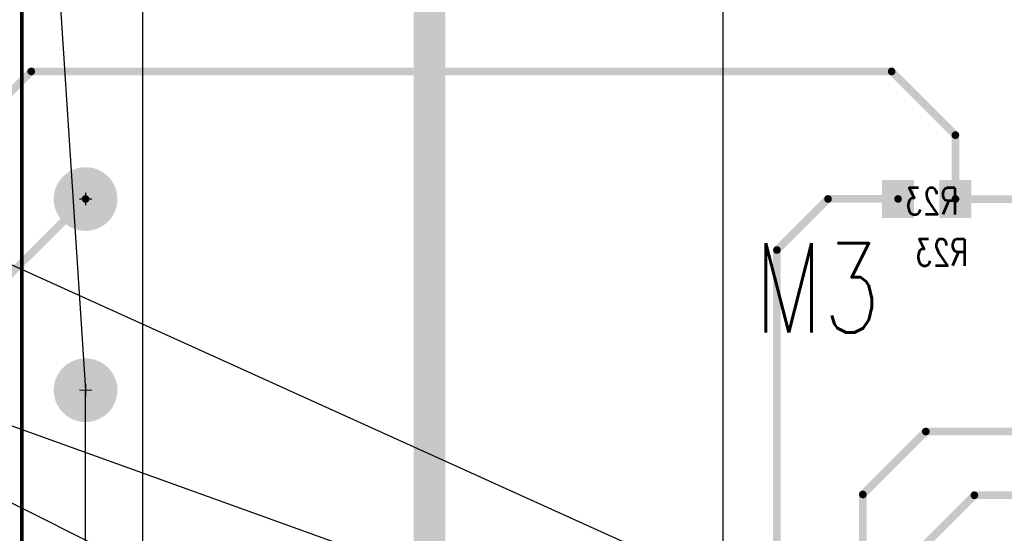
# Model space of a CAD drawing. Extents: x -4.8 to 11.7, y -3.6 to 8.1.
# Tile 37 of 53: x 2.627 to 4.172, y 2.25 to 3.056. Entities that reach past the tile are written whole.
import ezdxf

# ---------------------------------------------------------------- set-up
doc = ezdxf.new("R2010")
doc.units = 0
for name, pattern in [('KEEPOUT_00011100$0', [2, 1, 1]), ('SIG_1', [2, 1, 1]), ('SIG_126', [2, 1, 1]), ('SIG_138', [2, 1, 1]), ('SIG_20', [2, 1, 1]), ('SIG_44', [2, 1, 1]), ('SIG_50', [2, 1, 1]), ('SIG_52', [2, 1, 1]), ('SIG_8', [2, 1, 1])]:
    doc.linetypes.add(name, pattern=pattern)
for name, color, linetype in [('2D_LINE_02', 231, 'CONTINUOUS'), ('DRIL_NPLTE_THRU_01', 16, 'CONTINUOUS'), ('DRIL_NPLTE_THRU_04', 176, 'CONTINUOUS'), ('DRIL_PLTE_THRU_01', 16, 'CONTINUOUS'), ('DRIL_PLTE_THRU_04', 176, 'CONTINUOUS'), ('DRIL_SYMBOL', 254, 'CONTINUOUS'), ('KEEPOUT_01', 2, 'CONTINUOUS'), ('LINK_00', 2, 'CONTINUOUS'), ('PADS_BOT', 5, 'CONTINUOUS'), ('PADS_INNER', 1, 'CONTINUOUS'), ('PADS_TOP', 1, 'CONTINUOUS'), ('PART_NAME_124', 6, 'CONTINUOUS'), ('PART_NAME_129', 2, 'CONTINUOUS'), ('PART_NAME_130', 106, 'CONTINUOUS'), ('PART_TOP_2DLINE_123', 255, 'CONTINUOUS'), ('PART_TOP_2DLINE_129', 2, 'CONTINUOUS'), ('TRACE_01', 1, 'CONTINUOUS'), ('TRACE_04', 5, 'CONTINUOUS')]:
    doc.layers.add(name, color=color, linetype=linetype)
doc.styles.add('W0$001', font='simplex', dxfattribs={"width": 0.75})
doc.styles.add('W0$006', font='simplex', dxfattribs={"width": 0.75})

# ---------------------------------------------------------------- blocks, each defined once
blk = doc.blocks.new('DRAWING_276')
at = {"layer": '2D_LINE_02', "const_width": 0.05}
blk.add_lwpolyline([(0.0746, 0.0502), (4.145, 0.0502), (4.145, -0.675), (3.4351, -0.675), (3.4351, -0.9951), (3.57, -0.9951), (3.57, -4.45), (2.89, -4.45), (2.89, -3.38), (0.0746, -3.38)], close=True, dxfattribs=at)
blk = doc.blocks.new('PART_BODY_TOP_206')
at = {"layer": 'KEEPOUT_01', "linetype": 'KEEPOUT_00011100$0'}
blk.add_lwpolyline([(1, -1.1), (0.09, -1.1), (0.09, 0.1), (1, 0.1)], close=True, dxfattribs=at)
at = {"layer": 'PART_TOP_2DLINE_123', "const_width": 0.006}
blk.add_lwpolyline([(-0.1, 0.1), (2.1, 0.1), (2.1, -1.1), (-0.1, -1.1)], close=True, dxfattribs=at)
at = {"layer": 'PART_TOP_2DLINE_129', "const_width": 0.001}
blk.add_lwpolyline([(-0.1, 0.1), (2.1, 0.1), (2.1, -1.1), (-0.1, -1.1)], close=True, dxfattribs=at)
blk = doc.blocks.new('DRIL_SYMBOL_0$055')
at = {"layer": 'DRIL_SYMBOL', "const_width": 0.002}
for points in [[(-0.01, 0), (0.01, 0)], [(0, -0.01), (0, 0.01)]]:
    blk.add_lwpolyline(points, dxfattribs=at)
blk = doc.blocks.new('DRIL_HOLE_0$055')
at = {"const_width": 0.0275}
blk.add_lwpolyline([(-0.01375, 0, 1), (0.01375, 0, 1)], format="xyb", close=True, dxfattribs=at)
blk.add_blockref('DRIL_SYMBOL_0$055', (0, 0))
blk = doc.blocks.new('PAD_17')
at = {"const_width": 0.05}
blk.add_lwpolyline([(0, -0.025, 1), (0, 0.025, 1)], format="xyb", close=True, dxfattribs=at)
blk = doc.blocks.new('STK_TOP_50')
at = {"layer": 'DRIL_PLTE_THRU_01'}
blk.add_blockref('DRIL_HOLE_0$055', (0, 0), dxfattribs=at)
at = {"layer": 'DRIL_PLTE_THRU_04'}
blk.add_blockref('DRIL_HOLE_0$055', (0, 0), dxfattribs=at)
at = {"layer": 'PADS_BOT'}
blk.add_blockref('PAD_17', (0, 0), dxfattribs=at)
at = {"layer": 'PADS_INNER'}
blk.add_blockref('PAD_17', (0, 0), dxfattribs=at)
at = {"layer": 'PADS_TOP'}
blk.add_blockref('PAD_17', (0, 0), dxfattribs=at)
blk = doc.blocks.new('SYM_TOP_39')
for name, p in [('PART_BODY_TOP_206', (0, 0)), ('STK_TOP_50', (0, -0.35)), ('STK_TOP_50', (0, -0.65))]:
    blk.add_blockref(name, p)
blk = doc.blocks.new('PART_TOP_87')
blk.add_blockref('SYM_TOP_39', (0, 0))
at = {"layer": 'PART_NAME_129', "style": 'W0$001', "width": 0.75}
blk.add_text('M3', height=0.14, dxfattribs=at).set_placement((1.0493, -0.5595))
blk = doc.blocks.new('DRIL_HOLE_0')
blk.add_lwpolyline([(0, 0, 1), (0, 0, 1)], format="xyb", close=True)
blk = doc.blocks.new('PAD_0')
blk.add_lwpolyline([(0, 0, 1), (0, 0, 1)], format="xyb", close=True)
blk = doc.blocks.new('PAD_2')
at = {"const_width": 0.05}
blk.add_lwpolyline([(-0.03, 0), (0.03, 0)], dxfattribs=at)
blk = doc.blocks.new('STK_BOT_29')
at = {"layer": 'DRIL_NPLTE_THRU_01'}
blk.add_blockref('DRIL_HOLE_0', (0, 0), dxfattribs=at)
at = {"layer": 'DRIL_NPLTE_THRU_04'}
blk.add_blockref('DRIL_HOLE_0', (0, 0), dxfattribs=at)
at = {"layer": 'PADS_BOT', "rotation": 90}
blk.add_blockref('PAD_2', (0, 0), dxfattribs=at)
at = {"layer": 'PADS_INNER'}
blk.add_blockref('PAD_0', (0, 0), dxfattribs=at)
at = {"layer": 'PADS_TOP'}
blk.add_blockref('PAD_0', (0, 0), dxfattribs=at)
blk = doc.blocks.new('SYM_BOT_27')
for p in [(-0.045, 0), (0.045, 0)]:
    blk.add_blockref('STK_BOT_29', p)
blk = doc.blocks.new('PART_BOT_192')
blk.add_blockref('SYM_BOT_27', (0, 0))
at = {"layer": 'PART_NAME_124', "style": 'W0$006', "width": 0.75}
blk.add_text('R23', height=0.042, rotation=180, dxfattribs=at).set_placement((0.0649, 0.1049))
at = {"layer": 'PART_NAME_130', "style": 'W0$001', "width": 0.75}
blk.add_text('R23', height=0.042, rotation=180, dxfattribs=at).set_placement((0.0494, 0.0246))
blk = doc.blocks.new('SMOOTH_0$012')
at = {"const_width": 0.006}
blk.add_lwpolyline([(-0.003, 0, 1), (0.003, 0, 1)], format="xyb", close=True, dxfattribs=at)

msp = doc.modelspace()

# ---------------------------------------------------------------- linework, layer by layer
at = {"layer": 'LINK_00', "linetype": 'SIG_8'}
for p in [(2.675, 3.32), (2.7307, 2.1245)]:
    msp.add_line(p, (2.7307, 2.4745), dxfattribs=at)
at = {"layer": 'LINK_00', "linetype": 'SIG_20'}
for q in [(2.3307, 2.7995), (1.5705, 2.7937)]:
    msp.add_line((5.3355, 1.4397), q, dxfattribs=at)
at = {"layer": 'LINK_00', "linetype": 'SIG_1'}
msp.add_line((2.2607, 2.4745), (3.3, 1.955), dxfattribs=at)
at = {"layer": 'TRACE_01', "linetype": 'SIG_44', "const_width": 0.012}
msp.add_lwpolyline([(2.2906, 2.3046), (2.4906, 2.3046), (2.5106, 2.3246), (2.5107, 2.5545), (2.7307, 2.7745)], dxfattribs=at)
at = {"layer": 'TRACE_04', "linetype": 'SIG_52', "const_width": 0.012}
for points in [[(2.1456, 2.3046), (2.2308, 2.3898), (2.3704, 2.3898), (2.5654, 2.5848), (2.5654, 2.8948), (2.6454, 2.9748), (3.9956, 2.9748), (4.0956, 2.8748), (4.0956, 2.7746)], [(4.0956, 2.7746), (4.0957, 2.7745), (4.7307, 2.7745)]]:
    msp.add_lwpolyline(points, dxfattribs=at)
at = {"layer": 'TRACE_04', "linetype": 'SIG_138', "const_width": 0.012}
msp.add_lwpolyline([(3.4506, 1.9546), (3.505, 1.9546), (3.575, 2.0246), (3.7956, 2.0246), (3.8156, 2.0396), (3.8156, 2.6945), (3.8957, 2.7746), (4.0056, 2.7746)], dxfattribs=at)
at = {"layer": 'TRACE_04', "linetype": 'SIG_50', "const_width": 0.012}
msp.add_lwpolyline([(3.9504, 2.1498), (3.9504, 2.3108), (4.0492, 2.4096), (4.2806, 2.4096)], dxfattribs=at)
at = {"layer": 'TRACE_04', "linetype": 'SIG_126', "const_width": 0.012}
msp.add_lwpolyline([(4.0004, 1.8398), (4.0004, 2.1846), (4.1254, 2.3096), (4.2806, 2.3096)], dxfattribs=at)

# ---------------------------------------------------------------- block references
for name, p in [('DRAWING_276', (-0.2996, 6.4498)), ('PART_TOP_87', (2.7307, 3.1245))]:
    msp.add_blockref(name, p)
at = {"xscale": -1, "rotation": -180}
msp.add_blockref('PART_BOT_192', (4.0506, 2.7746), dxfattribs=at)
at = {"layer": 'TRACE_01'}
msp.add_blockref('SMOOTH_0$012', (2.7307, 2.7745), dxfattribs=at)
at = {"layer": 'TRACE_04'}
for p in [(2.6454, 2.9748), (3.9956, 2.9748), (4.0956, 2.8748), (3.8957, 2.7746), (4.0056, 2.7746), (4.0956, 2.7746), (4.0956, 2.7746), (4.0957, 2.7745), (3.8156, 2.6945), (4.0492, 2.4096), (3.9504, 2.3108), (4.1254, 2.3096)]:
    msp.add_blockref('SMOOTH_0$012', p, dxfattribs=at)

doc.saveas('drawing.dxf')
